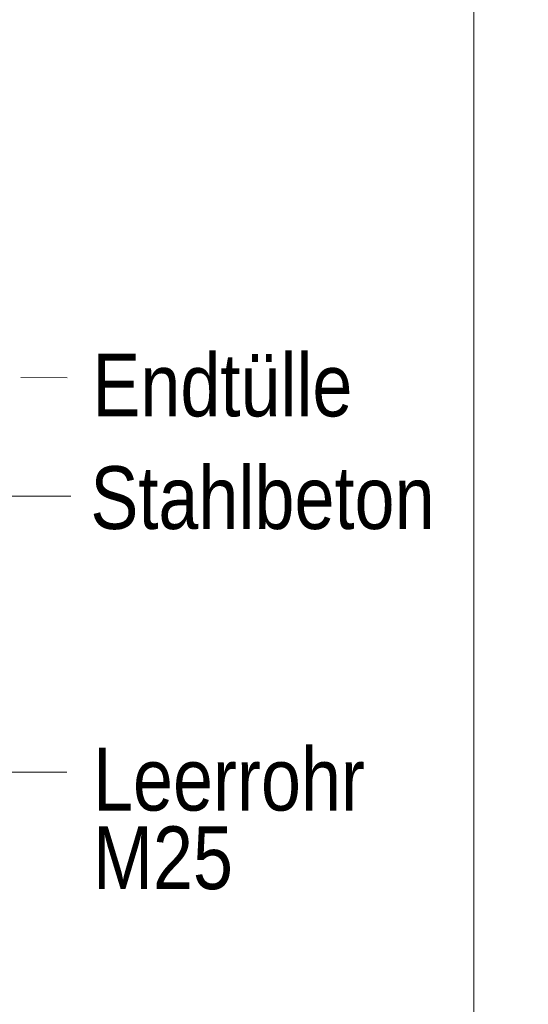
# Model space of a CAD drawing. Extents: x -620 to 300, y 62 to 1162.
# Tile 120 of 256: x 246 to 257, y 749 to 771. Entities that reach past the tile are written whole.
import ezdxf
from ezdxf.lldxf.tags import DXFTag

# ---------------------------------------------------------------- set-up
doc = ezdxf.new("R2010")
doc.units = 0
doc.layers.get('0').update_dxf_attribs({"lineweight": 13})
doc.layers.add('E_Detail_Beschriftung', color=7, linetype='Continuous', lineweight=13, true_color=0x009900)
doc.layers.add('E_Detail_Linie_Text_Bem', color=7, linetype='Continuous', lineweight=13)
doc.styles.get("Standard").update_dxf_attribs({"font": 'ARIALN.TTF'})
tags = doc.linetypes.add('fein_strichliert-A06G955H8I', pattern=[4, 1, -2, 1]).pattern_tags.tags
tags[8:9] = [DXFTag(74, 4), DXFTag(75, 0), DXFTag(340, '0'), DXFTag(46, 0.0), DXFTag(50, 0.0), DXFTag(44, 0.0), DXFTag(45, 0.0)]
tags[6:7] = [DXFTag(74, 4), DXFTag(75, 0), DXFTag(340, '0'), DXFTag(46, 0.0), DXFTag(50, 0.0), DXFTag(44, 0.0), DXFTag(45, 0.0)]
tags[4:5] = [DXFTag(74, 4), DXFTag(75, 0), DXFTag(340, '0'), DXFTag(46, 0.0), DXFTag(50, 0.0), DXFTag(44, 0.0), DXFTag(45, 0.0)]

# ---------------------------------------------------------------- blocks, each defined once
blk = doc.blocks.new('Referenz-A06G955K8I')
at = {"layer": 'E_Detail_Linie_Text_Bem', "linetype": 'fein_strichliert-A06G955H8I', "ltscale": 0.65}
blk.add_line((255.753, 721.971), (255.753, 783.288), dxfattribs=at)
at = {"layer": 'E_Detail_Linie_Text_Bem', "color": 0, "linetype": 'Continuous', "ltscale": 0.13}
for p, q in [((246.686, 762.854), (245.658, 762.856)), ((246.771, 760.212), (245.088, 760.212)), ((243.665, 754.058), (246.685, 754.058))]:
    blk.add_line(p, q, dxfattribs=at)
at = {"layer": 'E_Detail_Beschriftung', "linetype": 'Continuous', "ltscale": 0.13, "char_height": 1.4, "attachment_point": 1}
for s, insert in [('{\\fArial Narrow;Endtülle}', (247.25, 763.391)), ('{\\fArial Narrow;Stahlbeton}', (247.207, 760.879)), ('{\\fArial Narrow;Leerrohr}', (247.264, 754.598)), ('{\\fArial Narrow;M25}', (247.264, 752.845))]:
    blk.add_mtext(s, dxfattribs=dict(at, insert=insert))

msp = doc.modelspace()

# ---------------------------------------------------------------- block references
at = {"color": 8, "lineweight": 25, "ltscale": 0.25, "true_color": 0x808080}
msp.add_blockref('Referenz-A06G955K8I', (0, 0), dxfattribs=at)

doc.saveas('drawing.dxf')
